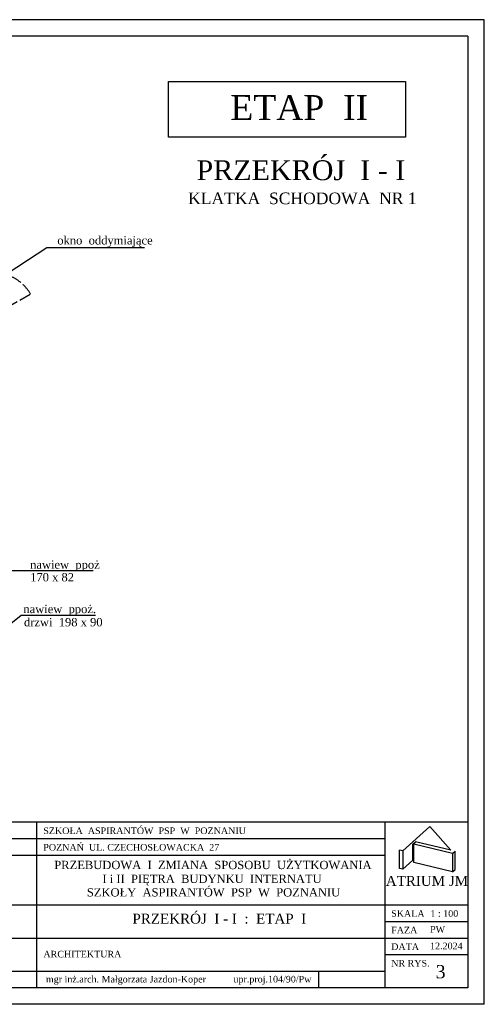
# Model space of a CAD drawing. Extents: x -4334 to 79223, y -1882 to 29514.
# Tile 4 of 60: x 28206 to 29606, y 19678 to 22648. Entities that reach past the tile are written whole.
import ezdxf

# ---------------------------------------------------------------- set-up
doc = ezdxf.new("R2010")
doc.units = 0
doc.header["$MEASUREMENT"] = 0
doc.linetypes.add('ACAD_ISO02W100', pattern=[15, 12, -3])
for name, color, linetype in [('CIENKIE', 251, 'CONTINUOUS'), ('NAPIS', 251, 'CONTINUOUS'), ('PRZERYW', 251, 'ACAD_ISO02W100')]:
    doc.layers.add(name, color=color, linetype=linetype)
doc.styles.add('NEWROMAN', font='TIMES.TTF')

msp = doc.modelspace()

# ---------------------------------------------------------------- linework, layer by layer
at = {"layer": 'CIENKIE', "ltscale": 3}
for p, q in [((29606.36, 22647.76), (25406.36, 22647.76)), ((29606.36, 19677.76), (29606.36, 22647.76)), ((29556.36, 22597.76), (25806.36, 22597.76)), ((29556.36, 22597.76), (29556.36, 19727.76)), ((28287.7, 21960.06), (28124.38, 21853.1)), ((28581.98, 21960.06), (28287.7, 21960.06)), ((28096.47, 20985.88), (28427.64, 20985.88)), ((28126.55, 20785.07), (28210.23, 20852.06)), ((28210.23, 20852.06), (28434.43, 20852.06)), ((29360.94, 20140.57), (29360.94, 20085.57)), ((29510.94, 20132.75), (29510.94, 20077.75)), ((29510.94, 20077.75), (29518.37, 20084.45)), ((29556.36, 19727.76), (25806.36, 19727.76)), ((29606.36, 19677.76), (25406.36, 19677.76))]:
    msp.add_line(p, q, dxfattribs=at)
at = {"layer": 'CIENKIE'}
for p, q in [((27956.36, 20227.76), (29556.36, 20227.76)), ((28256.36, 20227.76), (28256.36, 19727.76)), ((29306.36, 20227.76), (29306.36, 19727.76)), ((29360.94, 20140.57), (29442.68, 20214.17)), ((29442.68, 20214.17), (29505.18, 20142.61)), ((27956.36, 20177.76), (29306.36, 20177.76)), ((29390.66, 20160.6), (29398.99, 20168.11)), ((29505.18, 20142.61), (29398.99, 20168.11)), ((29360.94, 20140.57), (29351.21, 20142.9)), ((29351.21, 20087.9), (29351.21, 20142.9)), ((29390.66, 20112.33), (29390.66, 20160.6)), ((29394.25, 20105.77), (29394.25, 20160.77)), ((29510.94, 20132.75), (29394.25, 20160.77)), ((29510.94, 20132.75), (29518.37, 20139.45)), ((29518.37, 20084.45), (29518.37, 20139.45)), ((27956.36, 20127.76), (29306.36, 20127.76)), ((29360.94, 20085.57), (29390.66, 20112.33)), ((29360.94, 20085.57), (29351.21, 20087.9)), ((29510.94, 20077.75), (29394.25, 20105.77)), ((27956.36, 19977.76), (29556.36, 19977.76)), ((29306.36, 19927.76), (29556.36, 19927.76)), ((27956.36, 19877.76), (29556.36, 19877.76)), ((29306.36, 19827.76), (29556.36, 19827.76)), ((27956.36, 19777.76), (29306.36, 19777.76)), ((29106.36, 19777.76), (29106.36, 19727.76))]:
    msp.add_line(p, q, dxfattribs=at)
msp.add_lwpolyline([(28654.64, 22461.82), (29368.36, 22461.82), (29368.36, 22293.57), (28654.64, 22293.57)], close=True, dxfattribs=at)
at = {"layer": 'PRZERYW', "ltscale": 3}
msp.add_line((28128.34, 21756.97), (28238.33, 21820.47), dxfattribs=at)
msp.add_arc((28128.34, 21756.97), 127, 30, 86.38843, dxfattribs=at)

# ---------------------------------------------------------------- texts
at = {"layer": 'CIENKIE', "style": 'NEWROMAN'}
for s, height, p in [('SZKOŁA  ASPIRANTÓW  PSP  W  POZNANIU', 20, (28277.05, 20191.29)), ('POZNAŃ  UL. CZECHOSŁOWACKA  27', 20, (28277.05, 20141.29)), ('PRZEBUDOWA  I  ZMIANA  SPOSOBU  UŻYTKOWANIA', 25, (28310.17, 20085.59)), ('I i II  PIĘTRA  BUDYNKU  INTERNATU', 25, (28455.42, 20043.7)), ('ATRIUM JM', 30, (29309.48, 20034.98)), ('SZKOŁY  ASPIRANTÓW  PSP  W  POZNANIU', 25, (28408.42, 20003.09)), ('PRZEKRÓJ  I - I  :  ETAP  I', 30, (28545.86, 19921.11)), ('SKALA', 20, (29325.72, 19941.65)), ('1 : 100', 20, (29443.85, 19941.65)), ('FAZA', 20, (29325.72, 19891.65)), ('PW', 20, (29442.91, 19893.78)), ('DATA', 20, (29325.72, 19841.65)), ('12.2024', 20, (29442.91, 19843.78)), ('ARCHITEKTURA', 20, (28277.45, 19819.15)), ('NR RYS.', 20, (29325.72, 19791.65)), ('3', 40, (29459.46, 19756.24)), (' mgr inż.arch. Małgorzata Jazdon-Koper           upr.proj.104/90/Pw', 20, (28277.45, 19743.62))]:
    msp.add_text(s, height=height, dxfattribs=at).set_placement(p)
at = {"layer": 'NAPIS', "ltscale": 3, "style": 'NEWROMAN'}
for s, height, p in [('ETAP  II', 75, (28840.88, 22345.24)), ('PRZEKRÓJ  I - I', 60, (28738.83, 22163.73)), ('KLATKA  SCHODOWA  NR 1', 35, (28713.66, 22091.34)), ('okno  oddymiające', 25, (28319.35, 21969.73)), ('nawiew  ppoż', 25, (28237.46, 20991.58)), ('170 x 82', 25, (28237.46, 20953.56)), ('nawiew  ppoż.', 25, (28217.01, 20857.76)), ('drzwi  198 x 90', 25, (28218.77, 20817.94))]:
    msp.add_text(s, height=height, dxfattribs=at).set_placement(p)

doc.saveas('drawing.dxf')
